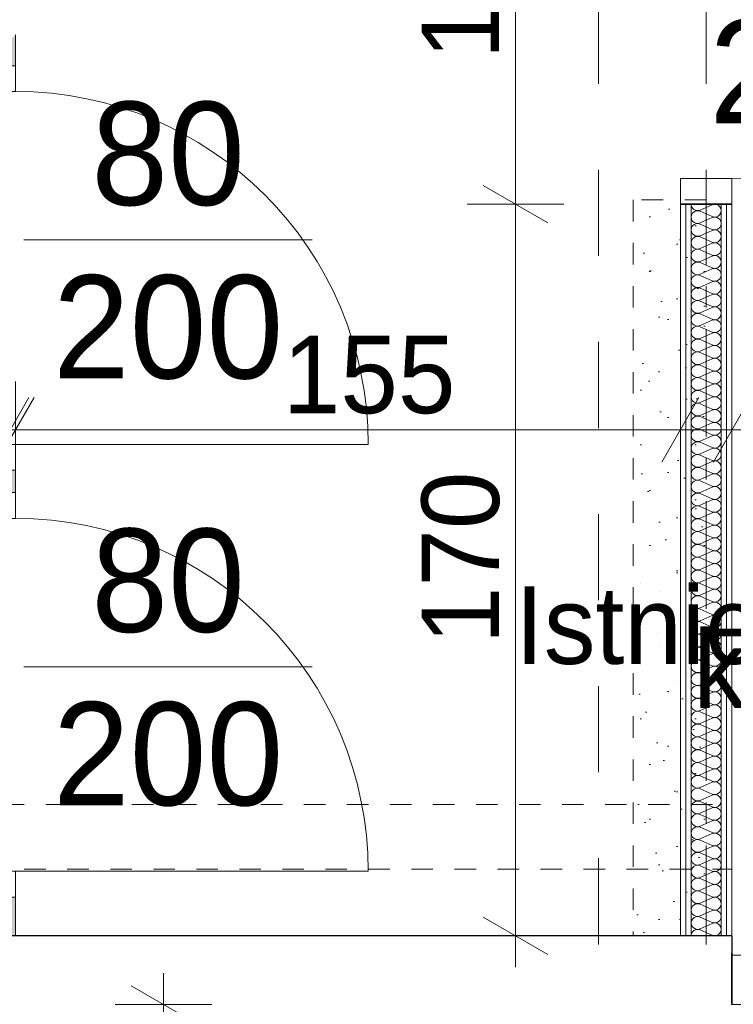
# Model space of a CAD drawing. Extents: x -145259 to -66341, y -2316 to 227384.
# Tile 42 of 141: x -124904 to -123246, y 97414 to 99702. Entities that reach past the tile are written whole.
import ezdxf

# ---------------------------------------------------------------- set-up
doc = ezdxf.new("R2010")
doc.units = 0
doc.header["$MEASUREMENT"] = 0
doc.linetypes.add('Hidden Line', pattern=[100, 50, -50])
doc.linetypes.add('Przerywana', pattern=[400, 200, -200])
for name, color, linetype, lineweight in [('Arch drzwi_Nr_Pióra__5', 7, 'Continuous', 13), ('arch izolacje_Nr_Pióra__5', 7, 'Continuous', 13), ('Arch wymiary_Nr_Pióra__21', 7, 'Continuous', 13), ('Arch wymiary_Nr_Pióra__5', 7, 'Continuous', 13), ('Arch zmurowania_Nr_Pióra__27', 7, 'Continuous', 35), ('Arch ściany działowe_Nr_Pióra__15', 214, 'Continuous', 25), ('Arch ściany działowe_Nr_Pióra__5', 7, 'Continuous', 13), ('Drzwi ArchiCAD_Nr_Pióra__27', 7, 'Continuous', 35), ('Drzwi ArchiCAD_Nr_Pióra__5', 7, 'Continuous', 13), ('Inwent kominy_Nr_Pióra__21', 7, 'Continuous', 13), ('INWENT OPISY_Nr_Pióra__21', 7, 'Continuous', 13), ('INWENT STROPY_Nr_Pióra__21', 7, 'Continuous', 13), ('INWENT.ŚCIANY_Nr_Pióra__1', 7, 'Continuous', 25)]:
    doc.layers.add(name, color=color, linetype=linetype, lineweight=lineweight)
for name, color, linetype in [('arch izolacje', 7, 'Continuous'), ('Arch wymiary', 7, 'Continuous'), ('Arch zmurowania', 7, 'Continuous'), ('Arch ściany działowe', 7, 'Continuous'), ('Drzwi ArchiCAD', 7, 'Continuous')]:
    doc.layers.add(name, color=color, linetype=linetype)
doc.layers.add('Arch wyburzenia_Nr_Pióra__2', color=7, linetype='Continuous', lineweight=13, true_color=0x7f7f7f)
doc.layers.add('INWENT.ŚCIANY_Nr_Pióra__2', color=7, linetype='Continuous', lineweight=13, true_color=0x7f7f7f)
doc.styles.add('GENERATED_STYLE_1', font='txt')
doc.styles.add('GENERATED_STYLE_4', font='txt')
doc.styles.add('GENERATED_STYLE_7', font='txt')
doc.dimstyles.new('GENERATED_STYLE__1', dxfattribs={"dimtxt": 179.999995, "dimasz": 114, "dimexe": 0.18, "dimexo": 0, "dimgap": 0.09, "dimtad": 1, "dimdec": 0, "dimlfac": 0.1, "dimzin": 0, "dimdsep": 46, "dimtxsty": 'GENERATED_STYLE_1', "dimblk": 'ARROWHEAD_2', "dimblk1": 'ARROWHEAD_2', "dimblk2": 'ARROWHEAD_2', "dimcen": 0.09, "dimclrd": 7, "dimclre": 7, "dimclrt": 7, "dimazin": 0, "dimtfac": 1, "dimtdec": 4, "dimtmove": 0, "dimatfit": 3, "dimfxl": 0, "dimtolj": 1, "dimtzin": 0, "dimarcsym": 0})
doc.dimstyles.new('GENERATED_STYLE__2', dxfattribs={"dimtxt": 179.999995, "dimasz": 114, "dimexe": 0.18, "dimexo": 0, "dimgap": 0.09, "dimtad": 1, "dimtih": 1, "dimtoh": 1, "dimdec": 0, "dimlfac": 0.1, "dimzin": 0, "dimdsep": 46, "dimtxsty": 'GENERATED_STYLE_1', "dimblk": 'ARROWHEAD_2', "dimblk1": 'ARROWHEAD_2', "dimblk2": 'ARROWHEAD_2', "dimcen": 0.09, "dimclrd": 7, "dimclre": 7, "dimclrt": 7, "dimazin": 0, "dimtfac": 1, "dimtdec": 4, "dimtmove": 0, "dimatfit": 3, "dimfxl": 0, "dimtolj": 1, "dimtzin": 0, "dimarcsym": 0})
doc.dimstyles.new('GENERATED_STYLE__3', dxfattribs={"dimtxt": 179.999995, "dimasz": 114, "dimexe": 0.18, "dimexo": 0, "dimgap": 0.09, "dimtad": 1, "dimtih": 1, "dimtoh": 1, "dimdec": 0, "dimlfac": 0.1, "dimzin": 0, "dimdsep": 46, "dimtxsty": 'GENERATED_STYLE_1', "dimblk": 'ARROWHEAD_2', "dimblk1": 'ARROWHEAD_2', "dimblk2": 'ARROWHEAD_2', "dimcen": 0.09, "dimclrd": 7, "dimclre": 7, "dimclrt": 7, "dimazin": 0, "dimtfac": 1, "dimtdec": 4, "dimtmove": 2, "dimatfit": 3, "dimfxl": 0, "dimtolj": 1, "dimtzin": 0, "dimarcsym": 0})

# ---------------------------------------------------------------- blocks, each defined once
blk = doc.blocks.new('D1 Drzwi proste 14_7')
at = {"layer": 'Drzwi ArchiCAD_Nr_Pióra__5', "linetype": 'Continuous'}
for p, q in [((410, 0), (410, 820)), ((-410, 0), (-470, 0)), ((-470, 0), (-470, -10)), ((-470, 0), (-470, -10)), ((-410, -10), (-410, 0)), ((470, 0), (410, 0)), ((410, 0), (410, -10)), ((470, -10), (470, 0)), ((470, 0), (470, -10)), ((-470, -10), (-410, -10)), ((410, -10), (470, -10))]:
    blk.add_line(p, q, dxfattribs=at)
blk.add_arc((410, 0), 820, 90, 180, dxfattribs=at)
blk = doc.blocks.new('Ściana_195', base_point=(-124914.4, 97573.6))
at = {"layer": 'Arch ściany działowe_Nr_Pióra__15', "linetype": 'Continuous'}
for points in [[(-124914.4, 99667.6), (-124926.4, 99655.6), (-124926.4, 99595.6), (-124924.4, 99595.6), (-124914.4, 99595.6)], [(-124926.4, 98603.6), (-124924.4, 98603.6), (-124914.4, 98603.6), (-124914.4, 98655.6), (-124924.4, 98655.6), (-124926.4, 98655.6)], [(-124926.4, 97573.6), (-124914.4, 97573.6), (-124914.4, 97663.6), (-124924.4, 97663.6), (-124926.4, 97663.6)]]:
    blk.add_hatch(color=256, dxfattribs=at).paths.add_polyline_path(points, flags=0)
at = {"layer": 'Arch ściany działowe_Nr_Pióra__5', "linetype": 'Continuous'}
for p, q in [((-124926.4, 99655.6), (-124926.4, 99595.6)), ((-124914.4, 99595.6), (-124914.4, 99667.6)), ((-124924.4, 99595.6), (-124926.4, 99595.6)), ((-124914.4, 99595.6), (-124924.4, 99595.6)), ((-124924.4, 98655.6), (-124926.4, 98655.6)), ((-124926.4, 98655.6), (-124926.4, 98603.6)), ((-124914.4, 98655.6), (-124924.4, 98655.6)), ((-124914.4, 98603.6), (-124914.4, 98655.6)), ((-124924.4, 98603.6), (-124926.4, 98603.6)), ((-124914.4, 98603.6), (-124924.4, 98603.6)), ((-124924.4, 97663.6), (-124926.4, 97663.6)), ((-124926.4, 97663.6), (-124926.4, 97573.6)), ((-124914.4, 97663.6), (-124924.4, 97663.6)), ((-124914.4, 97573.6), (-124914.4, 97663.6)), ((-124926.4, 97573.6), (-124914.4, 97573.6))]:
    blk.add_line(p, q, dxfattribs=at)
at = {"layer": 'Drzwi ArchiCAD', "color": 8, "linetype": 'Continuous', "lineweight": 13, "true_color": 0x7f7f7f, "zscale": 1000, "rotation": -90.00000000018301}
for p in [(-124914.4, 99125.6), (-124914.4, 98133.6)]:
    blk.add_blockref('D1 Drzwi proste 14_7', p, dxfattribs=at)
blk = doc.blocks.new('D1 Drzwi proste 14_10')
at = {"layer": 'Drzwi ArchiCAD_Nr_Pióra__27', "linetype": 'Continuous'}
for p, q in [((-510, 0), (-510, -120)), ((510, 0), (510, -120))]:
    blk.add_line(p, q, dxfattribs=at)
at = {"layer": 'Drzwi ArchiCAD_Nr_Pióra__5', "linetype": 'Continuous'}
for p, q in [((450, 0), (450, 900)), ((-450, 0), (-510, 0)), ((-510, 0), (-510, -120)), ((-450, -120), (-450, 0)), ((510, 0), (450, 0)), ((450, 0), (450, -120)), ((510, -120), (510, 0)), ((-510, -120), (-450, -120)), ((450, -120), (510, -120))]:
    blk.add_line(p, q, dxfattribs=at)
blk.add_arc((450, 0), 900, 90, 180, dxfattribs=at)
blk = doc.blocks.new('Ściana_206', base_point=(-123368.7, 100293.6))
at = {"layer": 'Arch zmurowania_Nr_Pióra__27', "linetype": 'Continuous'}
for p, q in [((-123248.7, 100293.6), (-123368.7, 100293.6)), ((-123248.7, 99273.6), (-123368.7, 99273.6))]:
    blk.add_line(p, q, dxfattribs=at)
at = {"layer": 'Drzwi ArchiCAD', "color": 8, "linetype": 'Continuous', "lineweight": 13, "true_color": 0x7f7f7f, "xscale": -1, "zscale": 1000, "rotation": -90.00000000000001}
blk.add_blockref('D1 Drzwi proste 14_10', (-123248.7, 99783.6), dxfattribs=at)
blk = doc.blocks.new('D1 Drzwi proste 14_8')
at = {"layer": 'Drzwi ArchiCAD_Nr_Pióra__27', "linetype": 'Continuous'}
for p, q in [((-510, 0), (-510, -115)), ((510, 0), (510, -115))]:
    blk.add_line(p, q, dxfattribs=at)
at = {"layer": 'Drzwi ArchiCAD_Nr_Pióra__5', "linetype": 'Continuous'}
for p, q in [((450, 0), (450, 900)), ((-450, 0), (-510, 0)), ((-510, 0), (-510, -115)), ((-450, -115), (-450, 0)), ((510, 0), (450, 0)), ((450, 0), (450, -115)), ((510, -115), (510, 0)), ((-510, -115), (-450, -115)), ((450, -115), (510, -115))]:
    blk.add_line(p, q, dxfattribs=at)
blk.add_arc((450, 0), 900, 90, 180, dxfattribs=at)
blk = doc.blocks.new('Ściana_207', base_point=(-123248.7, 97533.6))
at = {"layer": 'Arch zmurowania_Nr_Pióra__27', "linetype": 'Continuous'}
for p, q in [((-123248.7, 97528.6), (-123248.7, 97533.6)), ((-123248.7, 97413.6), (-123248.7, 97528.6)), ((-122228.7, 97528.6), (-122228.7, 97533.6)), ((-122228.7, 97413.6), (-122228.7, 97528.6))]:
    blk.add_line(p, q, dxfattribs=at)
at = {"layer": 'Drzwi ArchiCAD', "color": 8, "linetype": 'Continuous', "lineweight": 13, "true_color": 0x7f7f7f, "zscale": 1000, "rotation": 180}
blk.add_blockref('D1 Drzwi proste 14_8', (-122738.7, 97413.6), dxfattribs=at)
blk = doc.blocks.new('Izolacja cieplna 14_49', base_point=(-123343.7, 99273.6))
at = {"layer": 'arch izolacje_Nr_Pióra__5', "linetype": 'Continuous'}
for p, q in [((-123294.6, 99272.4), (-123322.9, 99259.9)), ((-123322.9, 99257.4), (-123294.6, 99245)), ((-123294.6, 99242.5), (-123322.9, 99230.1)), ((-123322.9, 99227.6), (-123294.6, 99215.2)), ((-123294.6, 99212.7), (-123322.9, 99200.3)), ((-123322.9, 99197.8), (-123294.6, 99185.4)), ((-123294.6, 99182.9), (-123322.9, 99170.5)), ((-123322.9, 99168), (-123294.6, 99155.6)), ((-123294.6, 99153.1), (-123322.9, 99140.6)), ((-123322.9, 99138.1), (-123294.6, 99125.7)), ((-123294.6, 99123.2), (-123322.9, 99110.8)), ((-123322.9, 99108.3), (-123294.6, 99095.9)), ((-123294.6, 99093.4), (-123322.9, 99081)), ((-123322.9, 99078.5), (-123294.6, 99066.1)), ((-123294.6, 99063.6), (-123322.9, 99051.2)), ((-123322.9, 99048.7), (-123294.6, 99036.3)), ((-123294.6, 99033.8), (-123322.9, 99021.3)), ((-123322.9, 99018.8), (-123294.6, 99006.4)), ((-123294.6, 99003.9), (-123322.9, 98991.5)), ((-123322.9, 98989), (-123294.6, 98976.6)), ((-123294.6, 98974.1), (-123322.9, 98961.7)), ((-123322.9, 98959.2), (-123294.6, 98946.8)), ((-123294.6, 98944.3), (-123322.9, 98931.9)), ((-123322.9, 98929.4), (-123294.6, 98917)), ((-123294.6, 98914.5), (-123322.9, 98902)), ((-123322.9, 98899.5), (-123294.6, 98887.1)), ((-123294.6, 98884.6), (-123322.9, 98872.2)), ((-123322.9, 98869.7), (-123294.6, 98857.3)), ((-123294.6, 98854.8), (-123322.9, 98842.4)), ((-123322.9, 98839.9), (-123294.6, 98827.5)), ((-123294.6, 98825), (-123322.9, 98812.6)), ((-123322.9, 98810.1), (-123294.6, 98797.7)), ((-123294.6, 98795.2), (-123322.9, 98782.8)), ((-123322.9, 98780.2), (-123294.6, 98767.8)), ((-123294.6, 98765.3), (-123322.9, 98752.9)), ((-123322.9, 98750.4), (-123294.6, 98738)), ((-123294.6, 98735.5), (-123322.9, 98723.1)), ((-123322.9, 98720.6), (-123294.6, 98708.2)), ((-123294.6, 98705.7), (-123322.9, 98693.3)), ((-123322.9, 98690.8), (-123294.6, 98678.4)), ((-123294.6, 98675.9), (-123322.9, 98663.5)), ((-123322.9, 98660.9), (-123294.6, 98648.5)), ((-123294.6, 98646), (-123322.9, 98633.6)), ((-123322.9, 98631.1), (-123294.6, 98618.7)), ((-123294.6, 98616.2), (-123322.9, 98603.8)), ((-123322.9, 98601.3), (-123294.6, 98588.9)), ((-123294.6, 98586.4), (-123322.9, 98574)), ((-123322.9, 98571.5), (-123294.6, 98559.1)), ((-123294.6, 98556.6), (-123322.9, 98544.2)), ((-123322.9, 98541.6), (-123294.6, 98529.2)), ((-123294.6, 98526.7), (-123322.9, 98514.3)), ((-123322.9, 98511.8), (-123294.6, 98499.4)), ((-123294.6, 98496.9), (-123322.9, 98484.5)), ((-123322.9, 98482), (-123294.6, 98469.6)), ((-123294.6, 98467.1), (-123322.9, 98454.7)), ((-123322.9, 98452.2), (-123294.6, 98439.8)), ((-123294.6, 98437.3), (-123322.9, 98424.9)), ((-123322.9, 98422.4), (-123294.6, 98409.9)), ((-123294.6, 98407.4), (-123322.9, 98395)), ((-123322.9, 98392.5), (-123294.6, 98380.1)), ((-123294.6, 98377.6), (-123322.9, 98365.2)), ((-123322.9, 98362.7), (-123294.6, 98350.3)), ((-123294.6, 98347.8), (-123322.9, 98335.4)), ((-123322.9, 98332.9), (-123294.6, 98320.5)), ((-123294.6, 98318), (-123322.9, 98305.6)), ((-123322.9, 98303.1), (-123294.6, 98290.6)), ((-123294.6, 98288.1), (-123322.9, 98275.7)), ((-123322.9, 98273.2), (-123294.6, 98260.8)), ((-123294.6, 98258.3), (-123322.9, 98245.9)), ((-123322.9, 98243.4), (-123294.6, 98231)), ((-123294.6, 98228.5), (-123322.9, 98216.1)), ((-123322.9, 98213.6), (-123294.6, 98201.2)), ((-123294.6, 98198.7), (-123322.9, 98186.3)), ((-123322.9, 98183.8), (-123294.6, 98171.3)), ((-123294.6, 98168.8), (-123322.9, 98156.4)), ((-123322.9, 98153.9), (-123294.6, 98141.5)), ((-123294.6, 98139), (-123322.9, 98126.6)), ((-123322.9, 98124.1), (-123294.6, 98111.7)), ((-123294.6, 98109.2), (-123322.9, 98096.8)), ((-123322.9, 98094.3), (-123294.6, 98081.9)), ((-123294.6, 98079.4), (-123322.9, 98067)), ((-123322.9, 98064.5), (-123294.6, 98052)), ((-123294.6, 98049.5), (-123322.9, 98037.1)), ((-123322.9, 98034.6), (-123294.6, 98022.2)), ((-123294.6, 98019.7), (-123322.9, 98007.3)), ((-123322.9, 98004.8), (-123294.6, 97992.4)), ((-123294.6, 97989.9), (-123322.9, 97977.5)), ((-123322.9, 97975), (-123294.6, 97962.6)), ((-123294.6, 97960.1), (-123322.9, 97947.7)), ((-123322.9, 97945.2), (-123294.6, 97932.8)), ((-123294.6, 97930.2), (-123322.9, 97917.8)), ((-123322.9, 97915.3), (-123294.6, 97902.9)), ((-123294.6, 97900.4), (-123322.9, 97888)), ((-123322.9, 97885.5), (-123294.6, 97873.1)), ((-123294.6, 97870.6), (-123322.9, 97858.2)), ((-123322.9, 97855.7), (-123294.6, 97843.3)), ((-123294.6, 97840.8), (-123322.9, 97828.4)), ((-123322.9, 97825.9), (-123294.6, 97813.5)), ((-123294.6, 97810.9), (-123322.9, 97798.5)), ((-123322.9, 97796), (-123294.6, 97783.6)), ((-123294.6, 97781.1), (-123322.9, 97768.7)), ((-123322.9, 97766.2), (-123294.6, 97753.8)), ((-123294.6, 97751.3), (-123322.9, 97738.9)), ((-123322.9, 97736.4), (-123294.6, 97724)), ((-123294.6, 97721.5), (-123322.9, 97709.1)), ((-123322.9, 97706.6), (-123294.6, 97694.2)), ((-123294.6, 97691.6), (-123322.9, 97679.2)), ((-123322.9, 97676.7), (-123294.6, 97664.3)), ((-123294.6, 97661.8), (-123322.9, 97649.4)), ((-123322.9, 97646.9), (-123294.6, 97634.5)), ((-123294.6, 97632), (-123322.9, 97619.6)), ((-123322.9, 97617.1), (-123294.6, 97604.7)), ((-123294.6, 97602.2), (-123322.9, 97589.8)), ((-123322.9, 97587.3), (-123294.6, 97574.9))]:
    blk.add_line(p, q, dxfattribs=at)
for centre, start_param, end_param in [((-123328.9, 99273.6), 4.712389, 6.695979), ((-123288.6, 99258.7), 5.870392, 9.837571), ((-123328.9, 99243.8), 2.7288, 6.695979), ((-123288.6, 99228.9), 5.870392, 9.837571), ((-123328.9, 99214), 2.7288, 6.695979), ((-123288.6, 99199), 5.870392, 9.837571), ((-123328.9, 99184.1), 2.7288, 6.695979), ((-123328.9, 99154.3), 2.7288, 6.695979), ((-123288.6, 99169.2), 5.870392, 9.837571), ((-123288.6, 99139.4), 5.870392, 9.837571), ((-123328.9, 99124.5), 2.7288, 6.695979), ((-123288.6, 99109.6), 5.870392, 9.837571), ((-123328.9, 99094.7), 2.7288, 6.695979), ((-123328.9, 99064.8), 2.7288, 6.695979), ((-123288.6, 99079.7), 5.870392, 9.837571), ((-123288.6, 99049.9), 5.870392, 9.837571), ((-123328.9, 99035), 2.7288, 6.695979), ((-123288.6, 99020.1), 5.870392, 9.837571), ((-123328.9, 99005.2), 2.7288, 6.695979), ((-123328.9, 98975.4), 2.7288, 6.695979), ((-123288.6, 98990.3), 5.870392, 9.837571), ((-123288.6, 98960.4), 5.870392, 9.837571), ((-123328.9, 98945.5), 2.7288, 6.695979), ((-123288.6, 98930.6), 5.870392, 9.837571), ((-123328.9, 98915.7), 2.7288, 6.695979), ((-123328.9, 98885.9), 2.7288, 6.695979), ((-123288.6, 98900.8), 5.870392, 9.837571), ((-123328.9, 98856.1), 2.7288, 6.695979), ((-123288.6, 98871), 5.870392, 9.837571), ((-123288.6, 98841.1), 5.870392, 9.837571), ((-123328.9, 98826.2), 2.7288, 6.695979), ((-123288.6, 98811.3), 5.870392, 9.837571), ((-123328.9, 98796.4), 2.7288, 6.695979), ((-123328.9, 98766.6), 2.7288, 6.695979), ((-123288.6, 98781.5), 5.870392, 9.837571), ((-123288.6, 98751.7), 5.870392, 9.837571), ((-123328.9, 98736.8), 2.7288, 6.695979), ((-123288.6, 98721.8), 5.870392, 9.837571), ((-123328.9, 98706.9), 2.7288, 6.695979), ((-123328.9, 98677.1), 2.7288, 6.695979), ((-123288.6, 98692), 5.870392, 9.837571), ((-123288.6, 98662.2), 5.870392, 9.837571), ((-123328.9, 98647.3), 2.7288, 6.695979), ((-123288.6, 98632.4), 5.870392, 9.837571), ((-123328.9, 98617.5), 2.7288, 6.695979), ((-123328.9, 98587.6), 2.7288, 6.695979), ((-123288.6, 98602.6), 5.870392, 9.837571), ((-123288.6, 98572.7), 5.870392, 9.837571), ((-123328.9, 98557.8), 2.7288, 6.695979), ((-123288.6, 98542.9), 5.870392, 9.837571), ((-123328.9, 98528), 2.7288, 6.695979), ((-123288.6, 98513.1), 5.870392, 9.837571), ((-123328.9, 98498.2), 2.7288, 6.695979), ((-123328.9, 98468.3), 2.7288, 6.695979), ((-123288.6, 98483.3), 5.870392, 9.837571), ((-123288.6, 98453.4), 5.870392, 9.837571), ((-123328.9, 98438.5), 2.7288, 6.695979), ((-123288.6, 98423.6), 5.870392, 9.837571), ((-123328.9, 98408.7), 2.7288, 6.695979), ((-123328.9, 98378.9), 2.7288, 6.695979), ((-123288.6, 98393.8), 5.870392, 9.837571), ((-123288.6, 98364), 5.870392, 9.837571), ((-123328.9, 98349), 2.7288, 6.695979), ((-123288.6, 98334.1), 5.870392, 9.837571), ((-123328.9, 98319.2), 2.7288, 6.695979), ((-123328.9, 98289.4), 2.7288, 6.695979), ((-123288.6, 98304.3), 5.870392, 9.837571), ((-123288.6, 98274.5), 5.870392, 9.837571), ((-123328.9, 98259.6), 2.7288, 6.695979), ((-123288.6, 98244.7), 5.870392, 9.837571), ((-123328.9, 98229.7), 2.7288, 6.695979), ((-123288.6, 98214.8), 5.870392, 9.837571), ((-123328.9, 98199.9), 2.7288, 6.695979), ((-123328.9, 98170.1), 2.7288, 6.695979), ((-123288.6, 98185), 5.870392, 9.837571), ((-123288.6, 98155.2), 5.870392, 9.837571), ((-123328.9, 98140.3), 2.7288, 6.695979), ((-123288.6, 98125.4), 5.870392, 9.837571), ((-123328.9, 98110.4), 2.7288, 6.695979), ((-123328.9, 98080.6), 2.7288, 6.695979), ((-123288.6, 98095.5), 5.870392, 9.837571), ((-123288.6, 98065.7), 5.870392, 9.837571), ((-123328.9, 98050.8), 2.7288, 6.695979), ((-123288.6, 98035.9), 5.870392, 9.837571), ((-123328.9, 98021), 2.7288, 6.695979), ((-123328.9, 97991.1), 2.7288, 6.695979), ((-123288.6, 98006.1), 5.870392, 9.837571), ((-123288.6, 97976.2), 5.870392, 9.837571), ((-123328.9, 97961.3), 2.7288, 6.695979), ((-123288.6, 97946.4), 5.870392, 9.837571), ((-123328.9, 97931.5), 2.7288, 6.695979), ((-123328.9, 97901.7), 2.7288, 6.695979), ((-123288.6, 97916.6), 5.870392, 9.837571), ((-123328.9, 97871.8), 2.7288, 6.695979), ((-123288.6, 97886.8), 5.870392, 9.837571), ((-123288.6, 97856.9), 5.870392, 9.837571), ((-123328.9, 97842), 2.7288, 6.695979), ((-123288.6, 97827.1), 5.870392, 9.837571), ((-123328.9, 97812.2), 2.7288, 6.695979), ((-123328.9, 97782.4), 2.7288, 6.695979), ((-123288.6, 97797.3), 5.870392, 9.837571), ((-123288.6, 97767.5), 5.870392, 9.837571), ((-123328.9, 97752.6), 2.7288, 6.695979), ((-123288.6, 97737.6), 5.870392, 9.837571), ((-123328.9, 97722.7), 2.7288, 6.695979), ((-123328.9, 97692.9), 2.7288, 6.695979), ((-123288.6, 97707.8), 5.870392, 9.837571), ((-123288.6, 97678), 5.870392, 9.837571), ((-123328.9, 97663.1), 2.7288, 6.695979), ((-123288.6, 97648.2), 5.870392, 9.837571), ((-123328.9, 97633.3), 2.7288, 6.695979), ((-123328.9, 97603.4), 2.7288, 6.695979), ((-123288.6, 97618.3), 5.870392, 9.837571), ((-123288.6, 97588.5), 5.870392, 9.837571), ((-123328.9, 97573.6), 2.7288, 4.712389)]:
    blk.add_ellipse(centre, major_axis=(0, -14.9), ratio=0.998336, start_param=start_param, end_param=end_param, dxfattribs=at)
blk = doc.blocks.new('*D1401')
at = {"layer": 'Arch wymiary_Nr_Pióra__5', "linetype": 'Continuous'}
for p, q in [((-126508.7, 98636.9), (-126508.7, 98861.9)), ((-126328.7, 98636.9), (-126328.7, 98861.9)), ((-126465.4, 98824.4), (-126552, 98674.4)), ((-126285.4, 98824.4), (-126372, 98674.4)), ((-126582.1, 98749.4), (-126508.7, 98749.4)), ((-126508.7, 98749.4), (-126328.7, 98749.4))]:
    blk.add_line(p, q, dxfattribs=at)
at = {"layer": 'Arch wymiary_Nr_Pióra__21', "char_height": 180, "attachment_point": 7, "style": 'GENERATED_STYLE_1'}
for s, insert in [('{18}', (-126782.5, 98785.4)), ('{140}', (-126163.6, 98785.4)), ('{1}', (-125085, 98785.4)), ('{155}', (-124293, 98785.4)), ('{12}', (-123205.4, 98785.4)), ('{196}', (-122326.3, 98785.4))]:
    blk.add_mtext(s, dxfattribs=dict(at, insert=insert))
blk = doc.blocks.new('ARROWHEAD_2')
at = {"color": 0, "linetype": 'Continuous', "lineweight": 0}
for p, q in [((-0.378, -0.655), (0.378, 0.655)), ((0, 0), (-1, 0))]:
    blk.add_line(p, q, dxfattribs=at)
blk = doc.blocks.new('*D1402')
at = {"layer": 'Arch wymiary_Nr_Pióra__5', "linetype": 'Continuous'}
for p, q in [((-126328.7, 98636.9), (-126328.7, 98861.9)), ((-124926.4, 98636.9), (-124926.4, 98861.9)), ((-126285.4, 98824.4), (-126372, 98674.4)), ((-124969.7, 98674.4), (-124883.1, 98824.4)), ((-124871.1, 98824.4), (-124957.7, 98674.4)), ((-126328.7, 98749.4), (-124926.4, 98749.4))]:
    blk.add_line(p, q, dxfattribs=at)
at = {"layer": 'Arch wymiary_Nr_Pióra__21', "char_height": 180, "attachment_point": 7, "style": 'GENERATED_STYLE_1'}
for s, insert in [('{18}', (-126782.5, 98785.4)), ('{140}', (-126163.6, 98785.4)), ('{1}', (-125085, 98785.4)), ('{155}', (-124293, 98785.4)), ('{12}', (-123205.4, 98785.4)), ('{196}', (-122326.3, 98785.4))]:
    blk.add_mtext(s, dxfattribs=dict(at, insert=insert))
blk = doc.blocks.new('*D1403')
at = {"layer": 'Arch wymiary_Nr_Pióra__5', "linetype": 'Continuous'}
for p, q in [((-124926.4, 98636.9), (-124926.4, 98861.9)), ((-124914.4, 98636.9), (-124914.4, 98861.9)), ((-124969.7, 98674.4), (-124883.1, 98824.4)), ((-124871.1, 98824.4), (-124957.7, 98674.4)), ((-124926.4, 98749.4), (-124914.4, 98749.4))]:
    blk.add_line(p, q, dxfattribs=at)
at = {"layer": 'Arch wymiary_Nr_Pióra__21', "char_height": 180, "attachment_point": 7, "style": 'GENERATED_STYLE_1'}
for s, insert in [('{18}', (-126782.5, 98785.4)), ('{140}', (-126163.6, 98785.4)), ('{1}', (-125085, 98785.4)), ('{155}', (-124293, 98785.4)), ('{12}', (-123205.4, 98785.4)), ('{196}', (-122326.3, 98785.4))]:
    blk.add_mtext(s, dxfattribs=dict(at, insert=insert))
blk = doc.blocks.new('*D1404')
at = {"layer": 'Arch wymiary_Nr_Pióra__5', "linetype": 'Continuous'}
for p, q in [((-124914.4, 98636.9), (-124914.4, 98861.9)), ((-123368.7, 98636.9), (-123368.7, 98861.9)), ((-124969.7, 98674.4), (-124883.1, 98824.4)), ((-124871.1, 98824.4), (-124957.7, 98674.4)), ((-123325.4, 98824.4), (-123412, 98674.4)), ((-124914.4, 98749.4), (-123368.7, 98749.4))]:
    blk.add_line(p, q, dxfattribs=at)
at = {"layer": 'Arch wymiary_Nr_Pióra__21', "char_height": 180, "attachment_point": 7, "style": 'GENERATED_STYLE_1'}
for s, insert in [('{18}', (-126782.5, 98785.4)), ('{140}', (-126163.6, 98785.4)), ('{1}', (-125085, 98785.4)), ('{155}', (-124293, 98785.4)), ('{12}', (-123205.4, 98785.4)), ('{196}', (-122326.3, 98785.4))]:
    blk.add_mtext(s, dxfattribs=dict(at, insert=insert))
blk = doc.blocks.new('*D1405')
at = {"layer": 'Arch wymiary_Nr_Pióra__5', "linetype": 'Continuous'}
for p, q in [((-123368.7, 98636.9), (-123368.7, 98861.9)), ((-123248.7, 98636.9), (-123248.7, 98861.9)), ((-123325.4, 98824.4), (-123412, 98674.4)), ((-123205.4, 98824.4), (-123292, 98674.4)), ((-123368.7, 98749.4), (-123248.7, 98749.4))]:
    blk.add_line(p, q, dxfattribs=at)
at = {"layer": 'Arch wymiary_Nr_Pióra__21', "char_height": 180, "attachment_point": 7, "style": 'GENERATED_STYLE_1'}
for s, insert in [('{18}', (-126782.5, 98785.4)), ('{140}', (-126163.6, 98785.4)), ('{1}', (-125085, 98785.4)), ('{155}', (-124293, 98785.4)), ('{12}', (-123205.4, 98785.4)), ('{196}', (-122326.3, 98785.4))]:
    blk.add_mtext(s, dxfattribs=dict(at, insert=insert))
blk = doc.blocks.new('*D1406')
at = {"layer": 'Arch wymiary_Nr_Pióra__5', "linetype": 'Continuous'}
for p, q in [((-123248.7, 98636.9), (-123248.7, 98861.9)), ((-121288.7, 98636.9), (-121288.7, 98861.9)), ((-123205.4, 98824.4), (-123292, 98674.4)), ((-121332, 98674.4), (-121245.4, 98824.4)), ((-123248.7, 98749.4), (-121288.7, 98749.4)), ((-121288.7, 98749.4), (-121215.4, 98749.4))]:
    blk.add_line(p, q, dxfattribs=at)
at = {"layer": 'Arch wymiary_Nr_Pióra__21', "char_height": 180, "attachment_point": 7, "style": 'GENERATED_STYLE_1'}
for s, insert in [('{18}', (-126782.5, 98785.4)), ('{140}', (-126163.6, 98785.4)), ('{1}', (-125085, 98785.4)), ('{155}', (-124293, 98785.4)), ('{12}', (-123205.4, 98785.4)), ('{196}', (-122326.3, 98785.4))]:
    blk.add_mtext(s, dxfattribs=dict(at, insert=insert))
blk = doc.blocks.new('*D1414')
at = {"layer": 'Arch wymiary_Nr_Pióra__5', "linetype": 'Continuous'}
for p, q in [((-123826.8, 99316.9), (-123676.8, 99230.3)), ((-123639.3, 99273.6), (-123864.3, 99273.6)), ((-123751.8, 97573.6), (-123751.8, 99273.6)), ((-123826.8, 97616.9), (-123676.8, 97530.3)), ((-123639.3, 97573.6), (-123864.3, 97573.6)), ((-123751.8, 97500.3), (-123751.8, 97573.6))]:
    blk.add_line(p, q, dxfattribs=at)
at = {"layer": 'Arch wymiary_Nr_Pióra__21', "char_height": 180, "attachment_point": 7, "rotation": 90, "style": 'GENERATED_STYLE_1'}
for s, insert in [('{40}', (-123787.8, 100378.4)), ('{102}', (-123787.8, 99610.8)), ('{170}', (-123787.8, 98250.8))]:
    blk.add_mtext(s, dxfattribs=dict(at, insert=insert))
blk = doc.blocks.new('*D1415')
at = {"layer": 'Arch wymiary_Nr_Pióra__5', "linetype": 'Continuous'}
for p, q in [((-123826.8, 100336.9), (-123676.8, 100250.3)), ((-123639.3, 100293.6), (-123864.3, 100293.6)), ((-123751.8, 99273.6), (-123751.8, 100293.6)), ((-123826.8, 99316.9), (-123676.8, 99230.3)), ((-123639.3, 99273.6), (-123864.3, 99273.6))]:
    blk.add_line(p, q, dxfattribs=at)
at = {"layer": 'Arch wymiary_Nr_Pióra__21', "char_height": 180, "attachment_point": 7, "rotation": 90, "style": 'GENERATED_STYLE_1'}
for s, insert in [('{40}', (-123787.8, 100378.4)), ('{102}', (-123787.8, 99610.8)), ('{170}', (-123787.8, 98250.8))]:
    blk.add_mtext(s, dxfattribs=dict(at, insert=insert))
blk = doc.blocks.new('*D1416')
at = {"layer": 'Arch wymiary_Nr_Pióra__5', "linetype": 'Continuous'}
for p, q in [((-123751.8, 100693.6), (-123751.8, 100767)), ((-123676.8, 100650.3), (-123826.8, 100736.9)), ((-123639.3, 100693.6), (-123864.3, 100693.6)), ((-123751.8, 100293.6), (-123751.8, 100693.6)), ((-123826.8, 100336.9), (-123676.8, 100250.3)), ((-123639.3, 100293.6), (-123864.3, 100293.6))]:
    blk.add_line(p, q, dxfattribs=at)
at = {"layer": 'Arch wymiary_Nr_Pióra__21', "char_height": 180, "attachment_point": 7, "rotation": 90, "style": 'GENERATED_STYLE_1'}
for s, insert in [('{40}', (-123787.8, 100378.4)), ('{102}', (-123787.8, 99610.8)), ('{170}', (-123787.8, 98250.8))]:
    blk.add_mtext(s, dxfattribs=dict(at, insert=insert))
blk = doc.blocks.new('*D1425')
at = {"layer": 'Arch wymiary_Nr_Pióra__5', "linetype": 'Continuous'}
for p, q in [((-124570, 97413.6), (-124570, 97487)), ((-124495, 97370.3), (-124645, 97456.9)), ((-124457.5, 97413.6), (-124682.5, 97413.6)), ((-124570, 96718.6), (-124570, 97413.6)), ((-124645, 96761.9), (-124495, 96675.3)), ((-124457.5, 96718.6), (-124682.5, 96718.6))]:
    blk.add_line(p, q, dxfattribs=at)
at = {"layer": 'Arch wymiary_Nr_Pióra__21', "char_height": 180, "attachment_point": 7, "rotation": 90, "style": 'GENERATED_STYLE_1'}
for s, insert in [('{69}', (-124606, 96950.9)), ('{10}', (-124606, 96349.9))]:
    blk.add_mtext(s, dxfattribs=dict(at, insert=insert))

msp = doc.modelspace()

# ---------------------------------------------------------------- hatches: boundary and pattern name
at = {"layer": 'Arch wyburzenia_Nr_Pióra__2', "linetype": 'Continuous'}
h = msp.add_hatch(dxfattribs=at)
h.set_pattern_fill('Cut_Stone', color=256, style=0, pattern_type=2)
h.set_pattern_definition([(45, (0, 200), (-63.63961, 63.63961), [0, -60, 0, -90]), (110, (200, 200), (84.572336, 30.781813), [0, -44, 0, -76])])
h.paths.add_polyline_path([(-123478.7, 97573.6), (-123308.7, 97573.6), (-123308.7, 99283.6), (-123478.7, 99283.6)], flags=0)

# ---------------------------------------------------------------- linework, layer by layer
at = {"layer": 'Arch drzwi_Nr_Pióra__5', "linetype": 'Continuous'}
for p, q in [((-124894.4, 99190.6), (-124224.4, 99190.6)), ((-124894.4, 98198.6), (-124224.4, 98198.6))]:
    msp.add_line(p, q, dxfattribs=at)
at = {"layer": 'Arch ściany działowe_Nr_Pióra__5', "linetype": 'Continuous'}
for p, q in [((-123368.7, 99273.6), (-123368.7, 97573.6)), ((-123356.2, 99273.6), (-123356.2, 97573.6)), ((-123343.7, 99273.6), (-123343.7, 97573.6)), ((-123273.7, 99273.6), (-123273.7, 97573.6)), ((-123261.2, 99273.6), (-123261.2, 97573.6)), ((-123248.7, 99273.6), (-123248.7, 97573.6))]:
    msp.add_line(p, q, dxfattribs=at)
at = {"layer": 'Inwent kominy_Nr_Pióra__21', "linetype": 'Hidden Line'}
for p, q in [((-125943.7, 97878.3), (-123248.7, 97878.3)), ((-125793.7, 97728.3), (-123248.7, 97728.3))]:
    msp.add_line(p, q, dxfattribs=at)
at = {"layer": 'INWENT STROPY_Nr_Pióra__21', "linetype": 'Przerywana'}
for p, q in [((-123558.7, 94753.6), (-123558.7, 100873.6)), ((-123308.7, 94753.6), (-123308.7, 100873.6))]:
    msp.add_line(p, q, dxfattribs=at)
at = {"layer": 'INWENT.ŚCIANY_Nr_Pióra__1', "linetype": 'Continuous'}
for p, q in [((-123308.7, 97573.6), (-126508.7, 97573.6)), ((-123248.7, 97573.6), (-123308.7, 97573.6)), ((-123248.7, 97573.6), (-123248.7, 97413.6))]:
    msp.add_line(p, q, dxfattribs=at)
at = {"layer": 'INWENT.ŚCIANY_Nr_Pióra__2', "linetype": 'Hidden Line'}
for p, q in [((-123308.7, 99283.6), (-123478.7, 99283.6)), ((-123478.7, 99283.6), (-123478.7, 97573.6)), ((-123308.7, 99283.6), (-123308.7, 97573.6))]:
    msp.add_line(p, q, dxfattribs=at)

# ---------------------------------------------------------------- block references
at = {"layer": 'arch izolacje', "color": 104, "linetype": 'Continuous', "lineweight": 20, "true_color": 0x029e21}
msp.add_blockref('Izolacja cieplna 14_49', (-123343.7, 99273.6), dxfattribs=at)
at = {"layer": 'Arch zmurowania'}
for name, p in [('Ściana_206', (-123368.7, 100293.6)), ('Ściana_207', (-123248.7, 97533.6))]:
    msp.add_blockref(name, p, dxfattribs=at)
at = {"layer": 'Arch ściany działowe'}
msp.add_blockref('Ściana_195', (-124914.4, 97573.6), dxfattribs=at)

# ---------------------------------------------------------------- texts
at = {"layer": 'Arch drzwi_Nr_Pióra__5', "linetype": 'Continuous', "char_height": 240, "width": 1346.334, "attachment_point": 2, "line_spacing_factor": 1.007146, "style": 'GENERATED_STYLE_7'}
for s, insert in [('{90\\P200}', (-123033.7, 100104.7)), ('{80\\P200}', (-124559.4, 99511.7)), ('{80\\P200}', (-124559.4, 98519.7))]:
    msp.add_mtext(s, dxfattribs=dict(at, insert=insert))
at = {"layer": 'INWENT OPISY_Nr_Pióra__21', "linetype": 'Continuous', "insert": (-122227.8, 98191.9), "char_height": 180, "width": 1570.45, "attachment_point": 6, "line_spacing_factor": 0.340614, "style": 'GENERATED_STYLE_4'}
msp.add_mtext('{Istniejacy pion\\Pkanalizacji D110 }', dxfattribs=at)

# ---------------------------------------------------------------- dimensions: what is measured, and where the dimension line sits
at = {"layer": 'Arch wymiary', "linetype": 'Continuous'}
for base, p1, p2, picture, middle in [((-123751.8, 97573.6), (-123368.7, 100293.6), (-123343.7, 100693.6), '*D1416', (-123877.8, 100515)), ((-123751.8, 97573.6), (-123776.8, 97573.6), (-123368.7, 99273.6), '*D1414', (-123877.8, 98455.7)), ((-123751.8, 97573.6), (-123368.7, 99273.6), (-123368.7, 100293.6), '*D1415', (-123877.8, 99815.7)), ((-124570.030984, 96623.602741), (-125008.737367, 96718.602742), (-125008.737367, 97413.602741), '*D1425', (-124696.030981, 97087.496637))]:
    dim = msp.add_linear_dim(base=base, p1=p1, p2=p2, angle=90, dimstyle='GENERATED_STYLE__1', dxfattribs=at)
    dim.commit()
    dim.dimension.update_dxf_attribs({"geometry": picture, "text_midpoint": middle})
for p1, p2, dimstyle, picture, middle in [((-126508.7, 99223.6), (-126328.7, 99223.6), 'GENERATED_STYLE__2', '*D1401', (-126645.9, 98875.4)), ((-126328.7, 99223.6), (-124926.4, 98614.6), 'GENERATED_STYLE__3', '*D1402', (-125958.7, 98875.4)), ((-124926.4, 98614.6), (-124914.4, 98614.6), 'GENERATED_STYLE__2', '*D1403', (-125016.7, 98875.4)), ((-124914.4, 98614.6), (-123368.7, 97573.6), 'GENERATED_STYLE__3', '*D1404', (-124088.1, 98875.4)), ((-123368.7, 97573.6), (-123248.7, 97573.6), 'GENERATED_STYLE__2', '*D1405', (-123068.8, 98875.4)), ((-123248.7, 97573.6), (-121288.7, 97930.4), 'GENERATED_STYLE__2', '*D1406', (-122121.4, 98875.4))]:
    dim = msp.add_linear_dim(base=(-126508.7, 98749.4), p1=p1, p2=p2, dimstyle=dimstyle, dxfattribs=at)
    dim.commit()
    dim.dimension.update_dxf_attribs({"geometry": picture, "text_midpoint": middle})

doc.saveas('drawing.dxf')
